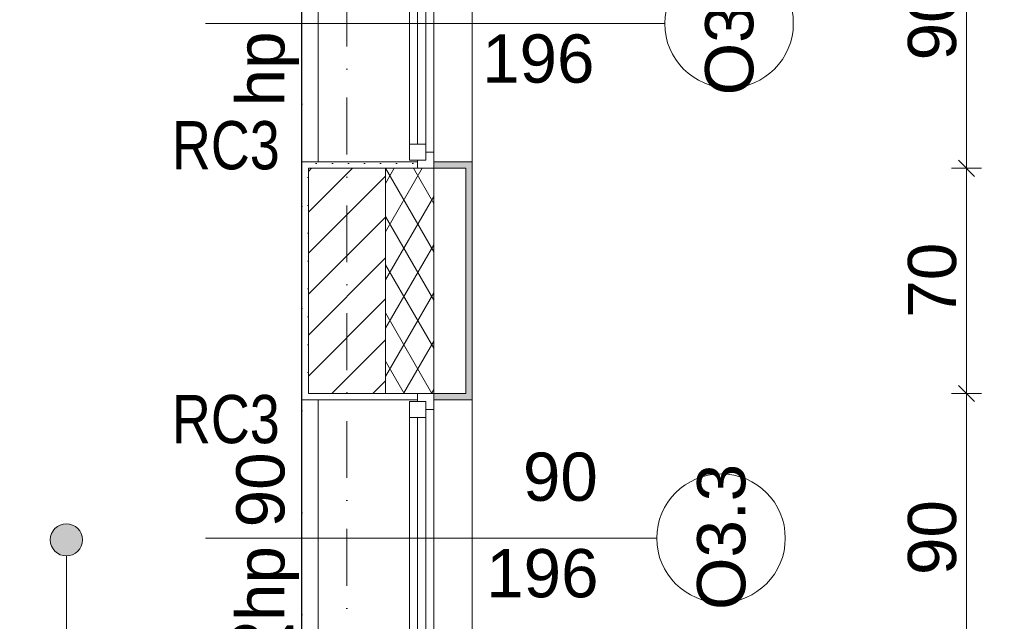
# Model space of a CAD drawing. Header units: millimetres. Extents: x -126905 to -83905, y -179170 to 5194.
# Tile 48 of 56: x -96848 to -93784, y -102185 to -100315. Entities that reach past the tile are written whole.
import ezdxf
from ezdxf.enums import TextEntityAlignment as Align

# ---------------------------------------------------------------- set-up
doc = ezdxf.new("R2010")
doc.units = ezdxf.units.MM
doc.header["$MEASUREMENT"] = 0
doc.linetypes.add('Kropki i Kreski', pattern=[335.138881, 176.388884, -88.194442, 0, -70.555556])
doc.linetypes.add('Kropkowana', pattern=[317.499995, 0, -317.499995])
for name, color, linetype, lineweight, true_color in [('Nowe_Elementy Modelu - Strefy_Nr_pióra__58', 7, 'Continuous', 25, 0xdf0000), ('Nowe_Konstrukcja - Ściany zew_Nr_pióra__23', 7, 'Continuous', 13, 0x858585), ('Nowe_Wymiarowanie - Ogólne_Nr_pióra__81', 7, 'Continuous', 13, 0x6a6a6a), ('Nowe_Znaczniki okien Archicada_Nr_pióra__81', 7, 'Continuous', 13, 0x6a6a6a)]:
    doc.layers.add(name, color=color, linetype=linetype, lineweight=lineweight, true_color=true_color)
for name, color, linetype in [('Nowe_Konstrukcja - Stropy', 7, 'Continuous'), ('Nowe_Konstrukcja - Ściany zew', 7, 'Continuous'), ('Nowe_Osie', 7, 'Continuous'), ('Nowe_Wymiarowanie - Ogólne', 7, 'Continuous'), ('Nowe_zagospodarowanie', 7, 'Continuous'), ('Nowe_Znaczniki okien Archicada', 7, 'Continuous')]:
    doc.layers.add(name, color=color, linetype=linetype)
for name, color, linetype, lineweight in [('Nowe_Konstrukcja - Stropy_Nr_pióra__126', 255, 'Continuous', 0), ('Nowe_Konstrukcja - Ściany zew_Nr_pióra__21', 7, 'Continuous', 20), ('Nowe_Konstrukcja - Ściany zew_Nr_pióra__3', 7, 'Continuous', 13), ('Nowe_Okna Archicada_Nr_pióra__3', 7, 'Continuous', 13), ('Nowe_Osie_Nr_pióra__4', 8, 'Continuous', 13), ('Nowe_Tabelka_Nr_pióra__20', 1, 'Continuous', 30), ('Nowe_Wymiarowanie - Ogólne_Nr_pióra__42', 8, 'Continuous', 25), ('Nowe_zagospodarowanie_Nr_pióra__21', 7, 'Continuous', 20), ('Nowe_zagospodarowanie_Nr_pióra__3', 7, 'Continuous', 13), ('Nowe_Znaczniki okien Archicada_Nr_pióra__2', 8, 'Continuous', 15), ('Nowe_Znaczniki okien Archicada_Nr_pióra__7', 7, 'Continuous', 35)]:
    doc.layers.add(name, color=color, linetype=linetype, lineweight=lineweight)
doc.styles.add('STYL_AUTOMATYCZNY_1', font='arial.ttf')
doc.styles.add('STYL_AUTOMATYCZNY_3', font='arial.ttf', dxfattribs={"width": 0.8})
doc.dimstyles.new('STYL_AUTOMATYCZNY__1', dxfattribs={"dimtxt": 150, "dimasz": 47.5, "dimexe": 0.18, "dimexo": 0.0625, "dimgap": 0, "dimtad": 1, "dimdec": 0, "dimlfac": 0.1, "dimzin": 0, "dimdsep": 46, "dimtxsty": 'STYL_AUTOMATYCZNY_1', "dimblk": 'ARROWHEAD_6', "dimblk1": 'ARROWHEAD_6', "dimblk2": 'ARROWHEAD_6', "dimcen": 0.09, "dimse1": 1, "dimse2": 1, "dimclrd": 256, "dimclre": 256, "dimclrt": 8, "dimazin": 0, "dimtfac": 1, "dimtdec": 4, "dimtmove": 0, "dimatfit": 3, "dimfxl": 0, "dimtolj": 1, "dimtzin": 0, "dimarcsym": 0})
doc.dimstyles.new('STYL_AUTOMATYCZNY__2', dxfattribs={"dimtxt": 150, "dimasz": 47.5, "dimexe": 0.18, "dimexo": 0.0625, "dimgap": 0, "dimtad": 1, "dimtih": 1, "dimtoh": 1, "dimdec": 0, "dimlfac": 0.1, "dimzin": 0, "dimdsep": 46, "dimtxsty": 'STYL_AUTOMATYCZNY_1', "dimblk": 'ARROWHEAD_6', "dimblk1": 'ARROWHEAD_6', "dimblk2": 'ARROWHEAD_6', "dimcen": 0.09, "dimse1": 1, "dimse2": 1, "dimclrd": 256, "dimclre": 256, "dimclrt": 8, "dimazin": 0, "dimtfac": 1, "dimtdec": 4, "dimtmove": 0, "dimatfit": 3, "dimfxl": 0, "dimtolj": 1, "dimtzin": 0, "dimarcsym": 0})
pattern_1 = [(0, (0, 0), (0, 86.60254), [0, -50]), (0, (25, 43.3), (0, 86.60254), [0, -50])]

# ---------------------------------------------------------------- blocks, each defined once
blk = doc.blocks.new('Strop_1_1', base_point=(-95969.4, -92006.6))
at = {"layer": 'Nowe_Konstrukcja - Stropy_Nr_pióra__126', "color": 255, "linetype": 'Kropkowana', "lineweight": 0, "flags": 128}
blk.add_lwpolyline([(-95969.4, -92006.6), (-121789.5, -92006.6), (-121789.5, -102826.6), (-111909.5, -102826.6), (-111909.5, -100086.6), (-107469, -100086.6), (-107469, -102826.6), (-95969.4, -102826.6)], close=True, dxfattribs=at)
blk = doc.blocks.new('Okno 27_3')
at = {"layer": 'Nowe_Okna Archicada_Nr_pióra__3', "color": 7, "linetype": 'Continuous', "lineweight": 13}
for p, q in [((-450, 360), (-430, 360)), ((-430, 0), (-430, 360)), ((450, 360), (430, 360)), ((430, 0), (430, 360)), ((-430, 310), (430, 310)), ((-450, 0), (-425, 0)), ((-450, -50), (-450, 0)), ((-450, -50), (-450, 0)), ((-425, 25), (-375, 25)), ((-425, -25), (-425, 25)), ((-425, 0), (-425, -25)), ((-375, 25), (375, 25)), ((-375, 25), (-375, -25)), ((-375, 25), (375, 25)), ((-375, 0), (375, 0)), ((375, -25), (375, 25)), ((375, 25), (425, 25)), ((425, 25), (425, -25)), ((425, -25), (425, 0)), ((425, 0), (450, 0)), ((450, -50), (450, 0)), ((450, -50), (450, 0)), ((-425, -25), (-400, -25)), ((-375, -25), (-425, -25)), ((-400, -25), (-400, -50)), ((375, -25), (-375, -25)), ((425, -25), (375, -25)), ((400, -50), (400, -25)), ((400, -25), (425, -25)), ((-400, -50), (-450, -50)), ((-430, -50), (-430, -170)), ((400, -50), (-400, -50)), ((450, -50), (400, -50)), ((430, -50), (430, -170)), ((-450, -170), (-430, -170)), ((-430, -170), (430, -170)), ((450, -170), (430, -170))]:
    blk.add_line(p, q, dxfattribs=at)
blk = doc.blocks.new('Znacznik O 27_6')
at = {"layer": 'Nowe_Znaczniki okien Archicada_Nr_pióra__2', "color": 8, "linetype": 'Continuous', "lineweight": 15, "flags": 128}
blk.add_lwpolyline([(-200, -1303.8, 1), (200, -1303.8, 1)], format="xyb", close=True, dxfattribs=at)
at = {"layer": 'Nowe_Znaczniki okien Archicada_Nr_pióra__81', "color": 251, "linetype": 'Continuous', "lineweight": 13, "true_color": 0x6a6a6a}
blk.add_line((0, -1103.8), (0, 300), dxfattribs=at)
at = {"layer": 'Nowe_Znaczniki okien Archicada_Nr_pióra__7', "color": 7, "lineweight": 35, "char_height": 150, "attachment_point": 7, "style": 'STYL_AUTOMATYCZNY_1'}
for s, insert in [('\\A1;{\\pql;\\pt0;\\fArial|b0|i0|c238|p0;\\W1.000000;hp 90\\fArial|b0|i0|c238|p0;\\W1.000000;\\A1{\\H.66x;\\S^  ;}\\fArial|b0|i0|c238|p0;\\W1.000000;\\fArial|b0|i0|c238|p0;\\W1.000000;}', (-257.4, 9.1)), ('\\A1;{\\pql;\\pt0;\\fArial|b0|i0|c238|p0;\\W1.000000;O3.3\\fArial|b0|i0|c238|p0;\\W1.000000;\\fArial|b0|i0|c238|p0;\\W1.000000;\\fArial|b0|i0|c238|p0;\\W1.000000;}', (-223, -1381.4))]:
    blk.add_mtext(s, dxfattribs=dict(at, insert=insert))
at = {"layer": 'Nowe_Znaczniki okien Archicada_Nr_pióra__7', "color": 7, "lineweight": 35, "char_height": 150, "attachment_point": 7, "rotation": 270, "style": 'STYL_AUTOMATYCZNY_1'}
for s, insert in [('\\A1;{\\pql;\\pt0;\\fArial|b0|i0|c238|p0;\\W1.000000;196\\fArial|b0|i0|c238|p0;\\W1.000000;\\A1{\\H.66x;\\S^  ;}\\fArial|b0|i0|c238|p0;\\W1.000000;\\fArial|b0|i0|c238|p0;\\W1.000000;}', (-227.5, -573.1)), ('\\A1;{\\pql;\\pt0;\\fArial|b0|i0|c238|p0;\\W1.000000;90\\fArial|b0|i0|c238|p0;\\W1.000000;\\A1{\\H.66x;\\S^  ;}\\fArial|b0|i0|c238|p0;\\W1.000000;\\fArial|b0|i0|c238|p0;\\W1.000000;}', (72.5, -687.5))]:
    blk.add_mtext(s, dxfattribs=dict(at, insert=insert))
blk = doc.blocks.new('Znacznik O 27_7')
at = {"layer": 'Nowe_Znaczniki okien Archicada_Nr_pióra__2', "color": 8, "linetype": 'Continuous', "lineweight": 15, "flags": 128}
blk.add_lwpolyline([(-200, -1328.7, 1), (200, -1328.7, 1)], format="xyb", close=True, dxfattribs=at)
at = {"layer": 'Nowe_Znaczniki okien Archicada_Nr_pióra__81', "color": 251, "linetype": 'Continuous', "lineweight": 13, "true_color": 0x6a6a6a}
blk.add_line((0, -1128.7), (0, 300), dxfattribs=at)
at = {"layer": 'Nowe_Znaczniki okien Archicada_Nr_pióra__7', "color": 7, "lineweight": 35, "char_height": 150, "attachment_point": 7, "style": 'STYL_AUTOMATYCZNY_1'}
for s, insert in [('\\A1;{\\pql;\\pt0;\\fArial|b0|i0|c238|p0;\\W1.000000;hp 90\\fArial|b0|i0|c238|p0;\\W1.000000;\\A1{\\H.66x;\\S^  ;}\\fArial|b0|i0|c238|p0;\\W1.000000;\\fArial|b0|i0|c238|p0;\\W1.000000;}', (-257.4, 9.1)), ('\\A1;{\\pql;\\pt0;\\fArial|b0|i0|c238|p0;\\W1.000000;O3.3\\fArial|b0|i0|c238|p0;\\W1.000000;\\fArial|b0|i0|c238|p0;\\W1.000000;\\fArial|b0|i0|c238|p0;\\W1.000000;}', (-223, -1406.3))]:
    blk.add_mtext(s, dxfattribs=dict(at, insert=insert))
at = {"layer": 'Nowe_Znaczniki okien Archicada_Nr_pióra__7', "color": 7, "lineweight": 35, "char_height": 150, "attachment_point": 7, "rotation": 270, "style": 'STYL_AUTOMATYCZNY_1'}
for s, insert in [('\\A1;{\\pql;\\pt0;\\fArial|b0|i0|c238|p0;\\W1.000000;196\\fArial|b0|i0|c238|p0;\\W1.000000;\\A1{\\H.66x;\\S^  ;}\\fArial|b0|i0|c238|p0;\\W1.000000;\\fArial|b0|i0|c238|p0;\\W1.000000;}', (-227.5, -560.5)), ('\\A1;{\\pql;\\pt0;\\fArial|b0|i0|c238|p0;\\W1.000000;90\\fArial|b0|i0|c238|p0;\\W1.000000;\\A1{\\H.66x;\\S^  ;}\\fArial|b0|i0|c238|p0;\\W1.000000;\\fArial|b0|i0|c238|p0;\\W1.000000;}', (72.5, -674.9))]:
    blk.add_mtext(s, dxfattribs=dict(at, insert=insert))
blk = doc.blocks.new('Ściana_25_1', base_point=(-95829.5, -103466.6))
at = {"layer": 'Nowe_Konstrukcja - Ściany zew_Nr_pióra__23', "linetype": 'Continuous', "lineweight": 13, "true_color": 0x858585}
h = blk.add_hatch(dxfattribs=at)
h.set_pattern_fill('Tynk_0001', color=252, style=0, pattern_type=2)
h.set_pattern_definition(pattern_1)
h.paths.add_polyline_path([(-95969.5, -100756.6), (-95969.5, -100776.6), (-95949.5, -100776.6), (-95609.5, -100776.6), (-95609.5, -100756.6)])
at = {"layer": 'Nowe_Konstrukcja - Ściany zew_Nr_pióra__23', "linetype": 'Continuous', "lineweight": 0, "true_color": 0xdfdfdf}
for points in [[(-95439.5, -100776.6), (-95439.5, -100756.6), (-95559.5, -100756.6), (-95559.5, -100776.6), (-95459.5, -100776.6)], [(-95439.5, -100776.6), (-95459.5, -100776.6), (-95459.5, -101476.6), (-95439.5, -101476.6)], [(-95439.5, -101496.6), (-95439.5, -101476.6), (-95459.5, -101476.6), (-95559.5, -101476.6), (-95559.5, -101496.6)]]:
    blk.add_hatch(color=254, dxfattribs=at).paths.add_polyline_path(points)
at = {"layer": 'Nowe_Konstrukcja - Ściany zew_Nr_pióra__23', "linetype": 'Continuous', "lineweight": 13, "true_color": 0x858585}
h = blk.add_hatch(dxfattribs=at)
h.set_pattern_fill('Tynk_0001', color=252, style=0, pattern_type=2)
h.set_pattern_definition(pattern_1)
h.paths.add_polyline_path([(-95969.5, -101476.6), (-95949.5, -101476.6), (-95949.5, -100776.6), (-95969.5, -100776.6)])
h = blk.add_hatch(dxfattribs=at)
h.set_pattern_fill('Bloczki_ceramiczne_0001', color=252, style=0, pattern_type=2)
h.set_pattern_definition([(45, (0, 0), (-63.63961, 63.63961), [])])
h.paths.add_polyline_path([(-95949.5, -100776.6), (-95949.5, -101476.6), (-95709.5, -101476.6), (-95709.5, -100776.6)])
h = blk.add_hatch(dxfattribs=at)
h.set_pattern_fill('Izolacja_miękka_0001', color=252, style=0, pattern_type=2)
h.set_pattern_definition([(60, (0, 0), (-64.951905, 37.5), []), (120, (0, 0), (64.951905, 37.5), [])])
h.paths.add_polyline_path([(-95709.5, -101476.6), (-95609.5, -101476.6), (-95559.5, -101476.6), (-95559.5, -100776.6), (-95609.5, -100776.6), (-95709.5, -100776.6)])
h = blk.add_hatch(dxfattribs=at)
h.set_pattern_fill('Tynk_0001', color=252, style=0, pattern_type=2)
h.set_pattern_definition(pattern_1)
h.paths.add_polyline_path([(-95969.5, -101476.6), (-95969.5, -101496.6), (-95609.5, -101496.6), (-95609.5, -101476.6), (-95949.5, -101476.6)])
at = {"layer": 'Nowe_Konstrukcja - Ściany zew_Nr_pióra__21', "color": 7, "linetype": 'Continuous', "lineweight": 20}
for p, q in [((-95609.5, -100756.6), (-95969.5, -100756.6)), ((-95969.5, -100776.6), (-95969.5, -100756.6)), ((-95609.5, -100776.6), (-95609.5, -100756.6)), ((-95559.5, -100756.6), (-95439.5, -100756.6)), ((-95559.5, -100776.6), (-95559.5, -100756.6)), ((-95439.5, -100776.6), (-95439.5, -100756.6)), ((-95559.5, -100776.6), (-95609.5, -100776.6)), ((-95969.5, -101476.6), (-95969.5, -101496.6)), ((-95609.5, -101476.6), (-95609.5, -101496.6)), ((-95559.5, -101476.6), (-95609.5, -101476.6)), ((-95559.5, -101476.6), (-95559.5, -101496.6)), ((-95439.5, -101476.6), (-95439.5, -101496.6)), ((-95609.5, -101496.6), (-95969.5, -101496.6)), ((-95559.5, -101496.6), (-95439.5, -101496.6))]:
    blk.add_line(p, q, dxfattribs=at)
at = {"layer": 'Nowe_Konstrukcja - Ściany zew_Nr_pióra__21', "color": 7, "linetype": 'Continuous', "lineweight": 20, "flags": 128}
for points in [[(-95969.5, -100776.6), (-95969.5, -101476.6)], [(-95439.5, -101476.6), (-95439.5, -100776.6)]]:
    blk.add_lwpolyline(points, dxfattribs=at)
at = {"layer": 'Nowe_Konstrukcja - Ściany zew_Nr_pióra__3', "color": 7, "linetype": 'Continuous', "lineweight": 13}
for p, q in [((-95949.5, -100776.6), (-95949.5, -101476.6)), ((-95949.5, -100776.6), (-95609.5, -100776.6)), ((-95709.5, -101476.6), (-95709.5, -100776.6)), ((-95559.5, -101476.6), (-95559.5, -100776.6)), ((-95459.5, -100776.6), (-95559.5, -100776.6)), ((-95459.5, -101476.6), (-95459.5, -100776.6)), ((-95949.5, -101476.6), (-95609.5, -101476.6)), ((-95459.5, -101476.6), (-95559.5, -101476.6))]:
    blk.add_line(p, q, dxfattribs=at)
at = {"layer": 'Nowe_Okna Archicada_Nr_pióra__3', "color": 7, "linetype": 'Continuous', "lineweight": 13, "xscale": -0.9999999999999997, "zscale": 1000, "rotation": 90.0000010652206}
for p in [(-95609.5, -100326.6), (-95609.5, -101926.6)]:
    blk.add_blockref('Okno 27_3', p, dxfattribs=at)
at = {"layer": 'Nowe_Znaczniki okien Archicada', "color": 251, "lineweight": 13, "true_color": 0x6a6a6a, "rotation": 90}
for name, p in [('Znacznik O 27_7', (-95969.5, -100326.6)), ('Znacznik O 27_6', (-95969.5, -101926.6))]:
    blk.add_blockref(name, p, dxfattribs=at)
blk = doc.blocks.new('Standardowy znacznik osi')
at = {"layer": 'Nowe_Osie_Nr_pióra__4', "color": 8, "linetype": 'Kropki i Kreski', "lineweight": 13}
blk.add_line((1000, 0), (16473, 0), dxfattribs=at)
at = {"layer": 'Nowe_Osie_Nr_pióra__4', "color": 8, "lineweight": 13, "style": 'STYL_AUTOMATYCZNY_1'}
for tag, p in [('AC_MarkerText_1_0', (-67.9, -57.1)), ('AC_MarkerText_1_1', (17905.2, -57.1))]:
    blk.add_attdef(tag, text='', height=250, rotation=270, dxfattribs=at).set_placement(p, align=Align.TOP_CENTER)
blk = doc.blocks.new('Polilinia_3_1', base_point=(-96702.4, -105606.5))
at = {"layer": 'Nowe_zagospodarowanie', "linetype": 'Continuous', "lineweight": 0, "true_color": 0x000000}
blk.add_hatch(color=18, dxfattribs=at).paths.add_polyline_path([(-96752.4, -101931.6), (-96748.6, -101950.7), (-96737.7, -101966.9), (-96721.5, -101977.8), (-96702.4, -101981.6), (-96683.2, -101977.8), (-96667, -101966.9), (-96656.2, -101950.7), (-96652.4, -101931.6), (-96656.2, -101912.4), (-96667, -101896.2), (-96683.2, -101885.4), (-96702.4, -101881.6), (-96721.5, -101885.4), (-96737.7, -101896.2), (-96748.6, -101912.4)])
at = {"layer": 'Nowe_zagospodarowanie_Nr_pióra__21', "color": 7, "linetype": 'Continuous', "lineweight": 20}
blk.add_circle((-96702.4, -101931.6), 50, dxfattribs=at)
at = {"layer": 'Nowe_zagospodarowanie_Nr_pióra__3', "color": 7, "linetype": 'Continuous', "lineweight": 13, "flags": 128}
blk.add_lwpolyline([(-96702.4, -105606.5), (-96702.4, -101981.6)], dxfattribs=at)
blk = doc.blocks.new('*D189')
at = {"layer": 'Nowe_Wymiarowanie - Ogólne_Nr_pióra__81', "color": 251, "linetype": 'Continuous', "lineweight": 13, "true_color": 0x6a6a6a}
for p, q in [((-93902.3, -97576.8), (-93902.3, -99876.6)), ((-93877.3, -99901.6), (-93927.3, -99851.6)), ((-93949.2, -99876.6), (-93855.4, -99876.6)), ((-93902.3, -99876.6), (-93902.3, -100776.6)), ((-93877.3, -100801.6), (-93927.3, -100751.6))]:
    blk.add_line(p, q, dxfattribs=at)
at = {"layer": 'Nowe_Wymiarowanie - Ogólne_Nr_pióra__42', "color": 8, "lineweight": 25, "insert": (-93932.3, -100441), "char_height": 150, "attachment_point": 7, "rotation": 90, "style": 'STYL_AUTOMATYCZNY_1'}
blk.add_mtext('\\A1;{\\pql;\\fArial|b0|i0|c238|p0;\\W1.000000;90}', dxfattribs=at)
blk = doc.blocks.new('ARROWHEAD_6')
at = {"color": 0, "linetype": 'Continuous', "lineweight": 0}
for p, q in [((0, 0), (-1, 0)), ((-0.5, -0.5), (0.5, 0.5))]:
    blk.add_line(p, q, dxfattribs=at)
blk = doc.blocks.new('*D190')
at = {"layer": 'Nowe_Wymiarowanie - Ogólne_Nr_pióra__81', "color": 251, "linetype": 'Continuous', "lineweight": 13, "true_color": 0x6a6a6a}
for p, q in [((-93902.3, -99876.6), (-93902.3, -100776.6)), ((-93877.3, -100801.6), (-93927.3, -100751.6)), ((-93949.2, -100776.6), (-93855.4, -100776.6)), ((-93902.3, -100776.6), (-93902.3, -101476.6)), ((-93877.3, -101501.6), (-93927.3, -101451.6))]:
    blk.add_line(p, q, dxfattribs=at)
at = {"layer": 'Nowe_Wymiarowanie - Ogólne_Nr_pióra__42', "color": 8, "lineweight": 25, "insert": (-93932.3, -101241), "char_height": 150, "attachment_point": 7, "rotation": 90, "style": 'STYL_AUTOMATYCZNY_1'}
blk.add_mtext('\\A1;{\\pql;\\fArial|b0|i0|c238|p0;\\W1.000000;70}', dxfattribs=at)
blk = doc.blocks.new('*D191')
at = {"layer": 'Nowe_Wymiarowanie - Ogólne_Nr_pióra__81', "color": 251, "linetype": 'Continuous', "lineweight": 13, "true_color": 0x6a6a6a}
for p, q in [((-93902.3, -100776.6), (-93902.3, -101476.6)), ((-93949.2, -101476.6), (-93855.4, -101476.6)), ((-93877.3, -101501.6), (-93927.3, -101451.6)), ((-93902.3, -101476.6), (-93902.3, -102376.6)), ((-93877.3, -102401.6), (-93927.3, -102351.6))]:
    blk.add_line(p, q, dxfattribs=at)
at = {"layer": 'Nowe_Wymiarowanie - Ogólne_Nr_pióra__42', "color": 8, "lineweight": 25, "insert": (-93932.3, -102041), "char_height": 150, "attachment_point": 7, "rotation": 90, "style": 'STYL_AUTOMATYCZNY_1'}
blk.add_mtext('\\A1;{\\pql;\\fArial|b0|i0|c238|p0;\\W1.000000;90}', dxfattribs=at)
blk = doc.blocks.new('*D192')
at = {"layer": 'Nowe_Wymiarowanie - Ogólne_Nr_pióra__81', "color": 251, "linetype": 'Continuous', "lineweight": 13, "true_color": 0x6a6a6a}
for p, q in [((-93902.3, -101476.6), (-93902.3, -102376.6)), ((-93877.3, -102401.6), (-93927.3, -102351.6)), ((-93949.2, -102376.6), (-93855.4, -102376.6)), ((-93902.3, -102376.6), (-93902.3, -103836.6)), ((-93949.2, -103836.6), (-93855.4, -103836.6)), ((-93927.3, -103811.6), (-93877.3, -103861.6)), ((-93902.3, -103836.6), (-93902.3, -103874.1))]:
    blk.add_line(p, q, dxfattribs=at)
at = {"layer": 'Nowe_Wymiarowanie - Ogólne_Nr_pióra__42', "color": 8, "lineweight": 25, "insert": (-93932.3, -103278.2), "char_height": 150, "attachment_point": 7, "rotation": 90, "style": 'STYL_AUTOMATYCZNY_1'}
blk.add_mtext('\\A1;{\\pql;\\fArial|b0|i0|c238|p0;\\W1.000000;146}', dxfattribs=at)
blk = doc.blocks.new('*D193')
at = {"layer": 'Nowe_Wymiarowanie - Ogólne_Nr_pióra__81', "color": 251, "linetype": 'Continuous', "lineweight": 13, "true_color": 0x6a6a6a}
for p, q in [((-93442.5, -91021.6), (-93492.5, -90971.6)), ((-93467.5, -90959.1), (-93467.5, -90996.6)), ((-93514.4, -90996.6), (-93420.7, -90996.6)), ((-93467.5, -90996.6), (-93467.5, -103836.6)), ((-93514.4, -103836.6), (-93420.7, -103836.6)), ((-93492.5, -103811.6), (-93442.5, -103861.6)), ((-93467.5, -103836.6), (-93467.5, -103874.1))]:
    blk.add_line(p, q, dxfattribs=at)
at = {"layer": 'Nowe_Wymiarowanie - Ogólne_Nr_pióra__42', "color": 8, "lineweight": 25, "insert": (-93497.5, -97674), "char_height": 150, "attachment_point": 7, "rotation": 90, "style": 'STYL_AUTOMATYCZNY_1'}
blk.add_mtext('\\A1;{\\pql;\\fArial|b0|i0|c238|p0;\\W1.000000;1\xa0284}', dxfattribs=at)
blk = doc.blocks.new('*D304')
at = {"layer": 'Nowe_Wymiarowanie - Ogólne_Nr_pióra__81', "color": 251, "linetype": 'Continuous', "lineweight": 13, "true_color": 0x6a6a6a}
for p, q in [((-98392.3, -102424.3), (-98392.3, -102330.5)), ((-98367.3, -102352.4), (-98417.3, -102402.4)), ((-95924.5, -102352.4), (-95974.5, -102402.4)), ((-98392.3, -102377.4), (-95949.5, -102377.4))]:
    blk.add_line(p, q, dxfattribs=at)
at = {"layer": 'Nowe_Wymiarowanie - Ogólne_Nr_pióra__42', "color": 8, "lineweight": 25, "char_height": 150, "attachment_point": 7, "style": 'STYL_AUTOMATYCZNY_1'}
for s, insert in [('\\A1;{\\pql;\\fArial|b0|i0|c238|p0;\\W1.000000;244\\fArial|b0|i0|c238|p0;\\W1.000000;\\A1{\\H.66x;\\S5^  ;}}', (-97494.7, -102355.9)), ('\\A1;{\\pql;\\fArial|b0|i0|c238|p0;\\W1.000000;24}', (-96203.3, -102347.4))]:
    blk.add_mtext(s, dxfattribs=dict(at, insert=insert))
blk = doc.blocks.new('*D305')
at = {"layer": 'Nowe_Wymiarowanie - Ogólne_Nr_pióra__81', "color": 251, "linetype": 'Continuous', "lineweight": 13, "true_color": 0x6a6a6a}
for p, q in [((-95949.5, -102424.3), (-95949.5, -102330.5)), ((-95709.5, -102424.3), (-95709.5, -102330.5)), ((-95924.5, -102352.4), (-95974.5, -102402.4)), ((-95734.5, -102402.4), (-95684.5, -102352.4)), ((-98392.3, -102377.4), (-95949.5, -102377.4)), ((-95949.5, -102377.4), (-95709.5, -102377.4)), ((-95709.5, -102377.4), (-95672, -102377.4))]:
    blk.add_line(p, q, dxfattribs=at)

msp = doc.modelspace()

# ---------------------------------------------------------------- linework, layer by layer
at = {"layer": 'Nowe_Elementy Modelu - Strefy_Nr_pióra__58', "color": 12, "linetype": 'Continuous', "lineweight": 25, "true_color": 0xdf0000, "flags": 128}
msp.add_lwpolyline([(-95969.5, -98006.6), (-98372.3, -98006.6), (-98372.3, -102826.6), (-95969.5, -102826.6)], close=True, dxfattribs=at)

# ---------------------------------------------------------------- block references
at = {"layer": 'Nowe_Konstrukcja - Stropy', "color": 255, "linetype": 'Kropkowana', "lineweight": 0}
msp.add_blockref('Strop_1_1', (-95969.4, -92006.6), dxfattribs=at)
at = {"layer": 'Nowe_Konstrukcja - Ściany zew', "color": 7, "lineweight": 20}
msp.add_blockref('Ściana_25_1', (-95829.5, -103466.6), dxfattribs=at)
at = {"layer": 'Nowe_Osie', "color": 8, "linetype": 'Continuous', "lineweight": 15, "zscale": 1000, "rotation": 90}
msp.add_blockref('Standardowy znacznik osi', (-95829.5, -106426.6), dxfattribs=at)
at = {"layer": 'Nowe_zagospodarowanie', "color": 7, "linetype": 'Continuous', "lineweight": 13}
msp.add_blockref('Polilinia_3_1', (-96702.4, -105606.5), dxfattribs=at)

# ---------------------------------------------------------------- texts
at = {"layer": 'Nowe_Tabelka_Nr_pióra__20', "color": 1, "linetype": 'Continuous', "lineweight": 30, "char_height": 150, "attachment_point": 7, "style": 'STYL_AUTOMATYCZNY_3'}
for insert in [(-96373.8, -100781.9), (-96373.8, -101633.3)]:
    msp.add_mtext('\\A1;{\\pql;\\fArial|b0|i0|c238|p0;\\W0.800000;RC3}', dxfattribs=dict(at, insert=insert))

# ---------------------------------------------------------------- dimensions: what is measured, and where the dimension line sits
at = {"layer": 'Nowe_Wymiarowanie - Ogólne', "color": 251, "linetype": 'Continuous', "lineweight": 13, "true_color": 0x6a6a6a}
for base, p1, p2, picture, middle in [((-93467.5, -103836.6), (-95439.5, -90996.6), (-95439.5, -103836.6), '*D193', (-93572.5, -97416.7)), ((-93902.3, -100776.6), (-95609.5, -99876.6), (-95609.5, -100776.6), '*D189', (-94007.3, -100326.9)), ((-93902.3, -101476.6), (-95609.5, -100776.6), (-95609.5, -101476.6), '*D190', (-94007.3, -101126.9)), ((-93902.3, -102376.6), (-95609.5, -101476.6), (-95609.5, -102376.6), '*D191', (-94007.3, -101926.9)), ((-93902.3, -103836.6), (-95609.5, -102376.6), (-95439.5, -103836.6), '*D192', (-94007.3, -103107))]:
    dim = msp.add_linear_dim(base=base, p1=p1, p2=p2, angle=270, dimstyle='STYL_AUTOMATYCZNY__1', dxfattribs=at)
    dim.commit()
    dim.dimension.update_dxf_attribs({"geometry": picture, "text_midpoint": middle, "dimtype": 160, "text_rotation": 90})
for base, p1, p2, picture, middle in [((-95949.5, -102377.4), (-98392.3, -100416.6), (-95949.5, -97416.6), '*D304', (-97121.5, -102272.4)), ((-95709.5, -102377.4), (-95949.5, -97416.6), (-95709.5, -97416.6), '*D305', (-96089.2, -102272.4))]:
    dim = msp.add_linear_dim(base=base, p1=p1, p2=p2, dimstyle='STYL_AUTOMATYCZNY__2', dxfattribs=at)
    dim.commit()
    dim.dimension.update_dxf_attribs({"geometry": picture, "text_midpoint": middle, "dimtype": 160})

doc.saveas('drawing.dxf')
